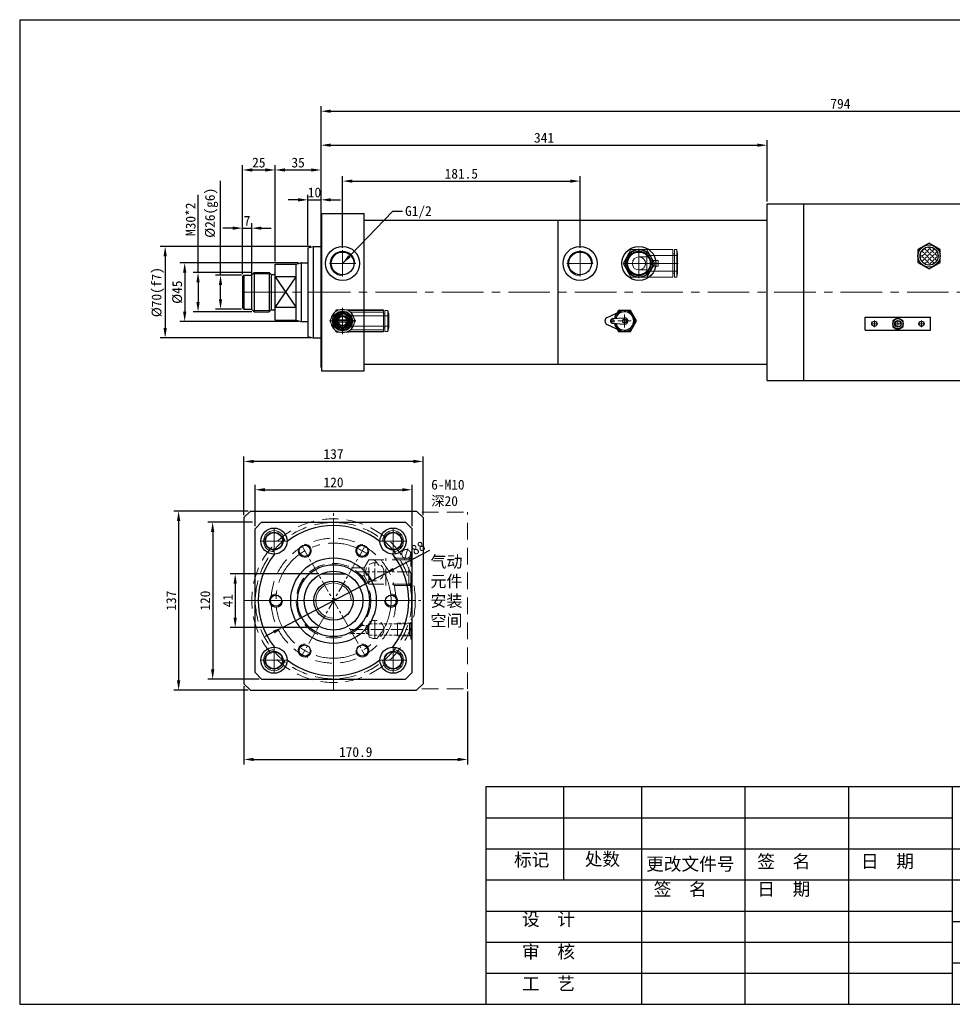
# Model space of a CAD drawing. Header units: millimetres. Extents: x 24247 to 25356, y 5741 to 6494.
# Tile 1 of 2: x 24247 to 24960, y 5741 to 6494. Entities that reach past the tile are written whole.
import ezdxf

# ---------------------------------------------------------------- set-up
doc = ezdxf.new("R2010")
doc.units = ezdxf.units.MM
doc.header["$MEASUREMENT"] = 0
doc.linetypes.add('CENTER', pattern=[50.8, 31.75, -6.35, 6.35, -6.35])
doc.linetypes.add('DASHED', pattern=[19.05, 12.7, -6.35])
doc.layers.get('Defpoints').update_dxf_attribs({"lineweight": 25})
for name, color, linetype, lineweight in [('图层1', 7, 'Continuous', 25), ('图层2', 3, 'CENTER', 13), ('图层3', 2, 'Continuous', 13), ('图层4', 1, 'Continuous', 30), ('图层5', 5, 'DASHED', 13), ('图层7', 4, 'Continuous', 13)]:
    doc.layers.add(name, color=color, linetype=linetype, lineweight=lineweight)
doc.dimstyles.new('ISO-25', dxfattribs={"dimscale": 2, "dimtxt": 2.5, "dimasz": 2.5, "dimexe": 1.25, "dimexo": 0.625, "dimtad": 1, "dimtxsty": 'Standard', "dimcen": 2.5, "dimadec": 0, "dimazin": 0, "dimtfac": 1, "dimtmove": 0, "dimatfit": 3, "dimfxl": 1, "dimarcsym": 0})

# ---------------------------------------------------------------- blocks, each defined once
blk = doc.blocks.new('*D2121')
at = {"layer": 'Defpoints', "color": 0}
for p in [(24462.28, 6307.91), (24373.36, 6262.91), (24462.28, 6262.91)]:
    blk.add_point(p, dxfattribs=at)
at = {"layer": '图层3', "color": 0, "lineweight": -2}
for p, q in [((24460.4, 6307.91), (24369.61, 6307.91)), ((24373.36, 6300.41), (24373.36, 6270.41)), ((24460.4, 6262.91), (24369.61, 6262.91))]:
    blk.add_line(p, q, dxfattribs=at)
at = {"layer": '图层3', "color": 0}
for points in [[(24374.61, 6300.41), (24372.11, 6300.41), (24373.36, 6307.91)], [(24372.11, 6270.41), (24374.61, 6270.41), (24373.36, 6262.91)]]:
    blk.add_solid(points, dxfattribs=at)
at = {"layer": '图层3', "color": 0, "insert": (24367.73, 6285.41), "char_height": 7.5, "attachment_point": 5, "rotation": 90}
blk.add_mtext('%%c45', dxfattribs=at)
blk = doc.blocks.new('*D2122')
at = {"layer": 'Defpoints', "color": 0}
for p in [(24471.55, 6320.41), (24358.43, 6250.41), (24471.55, 6250.41)]:
    blk.add_point(p, dxfattribs=at)
at = {"layer": '图层3', "color": 0, "lineweight": -2}
for p, q in [((24469.67, 6320.41), (24354.68, 6320.41)), ((24358.43, 6312.91), (24358.43, 6257.91)), ((24469.67, 6250.41), (24354.68, 6250.41))]:
    blk.add_line(p, q, dxfattribs=at)
at = {"layer": '图层3', "color": 0}
for points in [[(24359.68, 6312.91), (24357.18, 6312.91), (24358.43, 6320.41)], [(24357.18, 6257.91), (24359.68, 6257.91), (24358.43, 6250.41)]]:
    blk.add_solid(points, dxfattribs=at)
at = {"layer": '图层3', "color": 0, "insert": (24352.81, 6285.41), "char_height": 7.5, "attachment_point": 5, "rotation": 90}
blk.add_mtext('%%c70(f7)', dxfattribs=at)
blk = doc.blocks.new('*D2123')
at = {"layer": 'Defpoints', "color": 0}
for p in [(24426.55, 6300.41), (24383.54, 6270.41), (24426.55, 6270.41)]:
    blk.add_point(p, dxfattribs=at)
at = {"layer": '图层3', "color": 0, "lineweight": -2}
for p, q in [((24383.54, 6300.41), (24383.54, 6359.86)), ((24424.67, 6300.41), (24379.79, 6300.41)), ((24383.54, 6292.91), (24383.54, 6277.91)), ((24424.67, 6270.41), (24379.79, 6270.41))]:
    blk.add_line(p, q, dxfattribs=at)
at = {"layer": '图层3', "color": 0}
for points in [[(24384.79, 6292.91), (24382.29, 6292.91), (24383.54, 6300.41)], [(24382.29, 6277.91), (24384.79, 6277.91), (24383.54, 6270.41)]]:
    blk.add_solid(points, dxfattribs=at)
at = {"layer": '图层3', "color": 0, "insert": (24377.91, 6341.11), "char_height": 7.5, "attachment_point": 5, "rotation": 90}
blk.add_mtext('M30*2', dxfattribs=at)
blk = doc.blocks.new('*D2124')
at = {"layer": 'Defpoints', "color": 0}
for p in [(24442.55, 6378.78), (24442.55, 6306.91), (24417.55, 6297.41)]:
    blk.add_point(p, dxfattribs=at)
at = {"layer": '图层3', "color": 0, "lineweight": -2}
for p, q in [((24417.55, 6299.28), (24417.55, 6382.53)), ((24442.55, 6308.78), (24442.55, 6382.53)), ((24425.05, 6378.78), (24435.05, 6378.78))]:
    blk.add_line(p, q, dxfattribs=at)
at = {"layer": '图层3', "color": 0}
for points in [[(24425.05, 6380.03), (24425.05, 6377.53), (24417.55, 6378.78)], [(24435.05, 6377.53), (24435.05, 6380.03), (24442.55, 6378.78)]]:
    blk.add_solid(points, dxfattribs=at)
at = {"layer": '图层3', "color": 0, "insert": (24430.05, 6384.4), "char_height": 7.5, "attachment_point": 5}
blk.add_mtext('25', dxfattribs=at)
blk = doc.blocks.new('*D2125')
at = {"layer": 'Defpoints', "color": 0}
for p in [(24477.55, 6378.78), (24442.55, 6306.91), (24477.55, 6306.91)]:
    blk.add_point(p, dxfattribs=at)
at = {"layer": '图层3', "color": 0, "lineweight": -2}
for p, q in [((24442.55, 6308.78), (24442.55, 6382.53)), ((24477.55, 6308.78), (24477.55, 6382.53)), ((24450.05, 6378.78), (24470.05, 6378.78))]:
    blk.add_line(p, q, dxfattribs=at)
at = {"layer": '图层3', "color": 0}
for points in [[(24450.05, 6380.03), (24450.05, 6377.53), (24442.55, 6378.78)], [(24470.05, 6377.53), (24470.05, 6380.03), (24477.55, 6378.78)]]:
    blk.add_solid(points, dxfattribs=at)
at = {"layer": '图层3', "color": 0, "insert": (24460.05, 6384.4), "char_height": 7.5, "attachment_point": 5}
blk.add_mtext('35', dxfattribs=at)
blk = doc.blocks.new('*D2126')
at = {"layer": 'Defpoints', "color": 0}
for p in [(24477.55, 6355.97), (24477.55, 6320.41), (24467.55, 6319.33)]:
    blk.add_point(p, dxfattribs=at)
at = {"layer": '图层3', "color": 0, "lineweight": -2}
for p, q in [((24467.55, 6321.21), (24467.55, 6359.72)), ((24477.55, 6322.28), (24477.55, 6359.72)), ((24460.05, 6355.97), (24452.55, 6355.97)), ((24467.55, 6355.97), (24477.55, 6355.97)), ((24485.05, 6355.97), (24492.55, 6355.97))]:
    blk.add_line(p, q, dxfattribs=at)
at = {"layer": '图层3', "color": 0}
for points in [[(24460.05, 6354.72), (24460.05, 6357.22), (24467.55, 6355.97)], [(24485.05, 6357.22), (24485.05, 6354.72), (24477.55, 6355.97)]]:
    blk.add_solid(points, dxfattribs=at)
at = {"layer": '图层3', "color": 0, "insert": (24472.55, 6361.59), "char_height": 7.5, "attachment_point": 5}
blk.add_mtext('10', dxfattribs=at)
blk = doc.blocks.new('*D2127')
at = {"layer": 'Defpoints', "color": 0}
for p in [(25271.55, 6423.7), (25271.55, 6352.91), (24477.55, 6340.41)]:
    blk.add_point(p, dxfattribs=at)
at = {"layer": '图层3', "color": 0, "lineweight": -2}
for p, q in [((24477.55, 6342.28), (24477.55, 6427.45)), ((25271.55, 6354.78), (25271.55, 6427.45)), ((24485.05, 6423.7), (25264.05, 6423.7))]:
    blk.add_line(p, q, dxfattribs=at)
at = {"layer": '图层3', "color": 0}
for points in [[(24485.05, 6424.95), (24485.05, 6422.45), (24477.55, 6423.7)], [(25264.05, 6422.45), (25264.05, 6424.95), (25271.55, 6423.7)]]:
    blk.add_solid(points, dxfattribs=at)
at = {"layer": '图层3', "color": 0, "insert": (24874.55, 6429.33), "char_height": 7.5, "attachment_point": 5}
blk.add_mtext('794', dxfattribs=at)
blk = doc.blocks.new('*D2128')
at = {"layer": 'Defpoints', "color": 0}
for p in [(24675.55, 6370.29), (24494.05, 6317.41), (24675.55, 6317.41)]:
    blk.add_point(p, dxfattribs=at)
at = {"layer": '图层3', "color": 0, "lineweight": -2}
for p, q in [((24494.05, 6319.28), (24494.05, 6374.04)), ((24675.55, 6319.28), (24675.55, 6374.04)), ((24501.55, 6370.29), (24668.05, 6370.29))]:
    blk.add_line(p, q, dxfattribs=at)
at = {"layer": '图层3', "color": 0}
for points in [[(24501.55, 6371.54), (24501.55, 6369.04), (24494.05, 6370.29)], [(24668.05, 6369.04), (24668.05, 6371.54), (24675.55, 6370.29)]]:
    blk.add_solid(points, dxfattribs=at)
at = {"layer": '图层3', "color": 0, "insert": (24584.8, 6375.92), "char_height": 7.5, "attachment_point": 5}
blk.add_mtext('181.5', dxfattribs=at)
blk = doc.blocks.new('*D2129')
at = {"layer": 'Defpoints', "color": 0}
for p in [(24818.55, 6397.73), (24818.55, 6352.91), (24477.55, 6345.41)]:
    blk.add_point(p, dxfattribs=at)
at = {"layer": '图层3', "color": 0, "lineweight": -2}
for p, q in [((24477.55, 6347.28), (24477.55, 6401.48)), ((24485.05, 6397.73), (24811.05, 6397.73)), ((24818.55, 6354.78), (24818.55, 6401.48))]:
    blk.add_line(p, q, dxfattribs=at)
at = {"layer": '图层3', "color": 0}
for points in [[(24485.05, 6398.98), (24485.05, 6396.48), (24477.55, 6397.73)], [(24811.05, 6396.48), (24811.05, 6398.98), (24818.55, 6397.73)]]:
    blk.add_solid(points, dxfattribs=at)
at = {"layer": '图层3', "color": 0, "insert": (24648.05, 6403.35), "char_height": 7.5, "attachment_point": 5}
blk.add_mtext('341', dxfattribs=at)
blk = doc.blocks.new('*D2130')
at = {"layer": 'Defpoints', "color": 0}
for p in [(24400.74, 6298.41), (24418.55, 6298.41), (24418.55, 6272.41)]:
    blk.add_point(p, dxfattribs=at)
at = {"layer": '图层3', "color": 0, "lineweight": -2}
for p, q in [((24400.74, 6298.41), (24400.74, 6370.45)), ((24416.67, 6298.41), (24396.99, 6298.41)), ((24400.74, 6279.91), (24400.74, 6290.91)), ((24416.67, 6272.41), (24396.99, 6272.41))]:
    blk.add_line(p, q, dxfattribs=at)
at = {"layer": '图层3', "color": 0}
for points in [[(24401.99, 6290.91), (24399.49, 6290.91), (24400.74, 6298.41)], [(24399.49, 6279.91), (24401.99, 6279.91), (24400.74, 6272.41)]]:
    blk.add_solid(points, dxfattribs=at)
at = {"layer": '图层3', "color": 0, "insert": (24393.87, 6346.08), "char_height": 7.5, "attachment_point": 5, "rotation": 90}
blk.add_mtext('%%c26(g6)', dxfattribs=at)
blk = doc.blocks.new('*D2131')
at = {"layer": 'Defpoints', "color": 0}
for p in [(24424.55, 6334.34), (24417.55, 6297.41), (24424.55, 6297.41)]:
    blk.add_point(p, dxfattribs=at)
at = {"layer": '图层3', "color": 0, "lineweight": -2}
for p, q in [((24417.55, 6299.28), (24417.55, 6338.09)), ((24424.55, 6299.28), (24424.55, 6338.09)), ((24410.05, 6334.34), (24402.55, 6334.34)), ((24417.55, 6334.34), (24424.55, 6334.34)), ((24432.05, 6334.34), (24439.55, 6334.34))]:
    blk.add_line(p, q, dxfattribs=at)
at = {"layer": '图层3', "color": 0}
for points in [[(24410.05, 6333.09), (24410.05, 6335.59), (24417.55, 6334.34)], [(24432.05, 6335.59), (24432.05, 6333.09), (24424.55, 6334.34)]]:
    blk.add_solid(points, dxfattribs=at)
at = {"layer": '图层3', "color": 0, "insert": (24421.05, 6339.97), "char_height": 7.5, "attachment_point": 5}
blk.add_mtext('7', dxfattribs=at)
blk = doc.blocks.new('*D2132')
at = {"layer": 'Defpoints', "color": 0}
for p in [(24526.09, 6070.12), (24448.17, 6029.23)]:
    blk.add_point(p, dxfattribs=at)
at = {"layer": '图层3', "color": 0, "lineweight": -2}
for p, q in [((24560.4, 6088.13), (24532.73, 6073.61)), ((24448.17, 6029.23), (24526.09, 6070.12)), ((24441.53, 6025.74), (24434.89, 6022.26))]:
    blk.add_line(p, q, dxfattribs=at)
at = {"layer": '图层3', "color": 0}
for points in [[(24532.15, 6074.71), (24533.31, 6072.5), (24526.09, 6070.12)], [(24442.11, 6024.63), (24440.95, 6026.85), (24448.17, 6029.23)]]:
    blk.add_solid(points, dxfattribs=at)
at = {"layer": '图层3', "color": 0, "insert": (24547.27, 6087.59), "char_height": 7.5, "attachment_point": 5, "rotation": 27.69223}
blk.add_mtext('∅88', dxfattribs=at)
blk = doc.blocks.new('*D2133')
at = {"layer": 'Defpoints', "color": 0}
for p in [(24477.85, 6070.17), (24411.94, 6029.17), (24477.85, 6029.17)]:
    blk.add_point(p, dxfattribs=at)
at = {"layer": '图层3', "color": 0, "lineweight": -2}
for p, q in [((24475.98, 6070.17), (24408.19, 6070.17)), ((24411.94, 6062.67), (24411.94, 6036.67)), ((24475.98, 6029.17), (24408.19, 6029.17))]:
    blk.add_line(p, q, dxfattribs=at)
at = {"layer": '图层3', "color": 0}
for points in [[(24413.19, 6062.67), (24410.69, 6062.67), (24411.94, 6070.17)], [(24410.69, 6036.67), (24413.19, 6036.67), (24411.94, 6029.17)]]:
    blk.add_solid(points, dxfattribs=at)
at = {"layer": '图层3', "color": 0, "insert": (24406.32, 6049.67), "char_height": 7.5, "attachment_point": 5, "rotation": 90}
blk.add_mtext('41', dxfattribs=at)
blk = doc.blocks.new('*D2134')
at = {"layer": 'Defpoints', "color": 0}
for p in [(24427.13, 6109.67), (24394.74, 5989.67), (24432.13, 5989.67)]:
    blk.add_point(p, dxfattribs=at)
at = {"layer": '图层3', "color": 0, "lineweight": -2}
for p, q in [((24425.25, 6109.67), (24390.99, 6109.67)), ((24394.74, 6102.17), (24394.74, 5997.17)), ((24430.25, 5989.67), (24390.99, 5989.67))]:
    blk.add_line(p, q, dxfattribs=at)
at = {"layer": '图层3', "color": 0}
for points in [[(24395.99, 6102.17), (24393.49, 6102.17), (24394.74, 6109.67)], [(24393.49, 5997.17), (24395.99, 5997.17), (24394.74, 5989.67)]]:
    blk.add_solid(points, dxfattribs=at)
at = {"layer": '图层3', "color": 0, "insert": (24389.11, 6049.67), "char_height": 7.5, "attachment_point": 5, "rotation": 90}
blk.add_mtext('120', dxfattribs=at)
blk = doc.blocks.new('*D2135')
at = {"layer": 'Defpoints', "color": 0}
for p in [(24547.13, 6134.4), (24427.13, 6104.67), (24547.13, 6104.67)]:
    blk.add_point(p, dxfattribs=at)
at = {"layer": '图层3', "color": 0, "lineweight": -2}
for p, q in [((24427.13, 6106.55), (24427.13, 6138.15)), ((24434.63, 6134.4), (24539.63, 6134.4)), ((24547.13, 6106.55), (24547.13, 6138.15))]:
    blk.add_line(p, q, dxfattribs=at)
at = {"layer": '图层3', "color": 0}
for points in [[(24434.63, 6135.65), (24434.63, 6133.15), (24427.13, 6134.4)], [(24539.63, 6133.15), (24539.63, 6135.65), (24547.13, 6134.4)]]:
    blk.add_solid(points, dxfattribs=at)
at = {"layer": '图层3', "color": 0, "insert": (24487.13, 6140.03), "char_height": 7.5, "attachment_point": 5}
blk.add_mtext('120', dxfattribs=at)
blk = doc.blocks.new('*D2136')
at = {"layer": 'Defpoints', "color": 0}
for p in [(24418.63, 5986.17), (24589.53, 5982.17), (24589.53, 5928.34)]:
    blk.add_point(p, dxfattribs=at)
at = {"layer": '图层3', "color": 0, "lineweight": -2}
for p, q in [((24418.63, 5984.3), (24418.63, 5924.59)), ((24589.53, 5980.3), (24589.53, 5924.59)), ((24426.13, 5928.34), (24582.03, 5928.34))]:
    blk.add_line(p, q, dxfattribs=at)
at = {"layer": '图层3', "color": 0}
for points in [[(24426.13, 5929.59), (24426.13, 5927.09), (24418.63, 5928.34)], [(24582.03, 5927.09), (24582.03, 5929.59), (24589.53, 5928.34)]]:
    blk.add_solid(points, dxfattribs=at)
at = {"layer": '图层3', "color": 0, "insert": (24504.08, 5933.97), "char_height": 7.5, "attachment_point": 5}
blk.add_mtext('170.9', dxfattribs=at)
blk = doc.blocks.new('*D2137')
at = {"layer": 'Defpoints', "color": 0}
for p in [(24418.63, 6156.07), (24418.63, 6113.17), (24555.63, 6113.17)]:
    blk.add_point(p, dxfattribs=at)
at = {"layer": '图层3', "color": 0, "lineweight": -2}
for p, q in [((24418.63, 6115.05), (24418.63, 6159.82)), ((24548.13, 6156.07), (24426.13, 6156.07)), ((24555.63, 6115.05), (24555.63, 6159.82))]:
    blk.add_line(p, q, dxfattribs=at)
at = {"layer": '图层3', "color": 0}
for points in [[(24426.13, 6157.32), (24426.13, 6154.82), (24418.63, 6156.07)], [(24548.13, 6154.82), (24548.13, 6157.32), (24555.63, 6156.07)]]:
    blk.add_solid(points, dxfattribs=at)
at = {"layer": '图层3', "color": 0, "insert": (24487.13, 6161.7), "char_height": 7.5, "attachment_point": 5}
blk.add_mtext('137', dxfattribs=at)
blk = doc.blocks.new('*D2138')
at = {"layer": 'Defpoints', "color": 0}
for p in [(24423.63, 6118.17), (24368.71, 5981.17), (24423.63, 5981.17)]:
    blk.add_point(p, dxfattribs=at)
at = {"layer": '图层3', "color": 0, "lineweight": -2}
for p, q in [((24421.75, 6118.17), (24364.96, 6118.17)), ((24368.71, 6110.67), (24368.71, 5988.67)), ((24421.75, 5981.17), (24364.96, 5981.17))]:
    blk.add_line(p, q, dxfattribs=at)
at = {"layer": '图层3', "color": 0}
for points in [[(24369.96, 6110.67), (24367.46, 6110.67), (24368.71, 6118.17)], [(24367.46, 5988.67), (24369.96, 5988.67), (24368.71, 5981.17)]]:
    blk.add_solid(points, dxfattribs=at)
at = {"layer": '图层3', "color": 0, "insert": (24363.09, 6049.67), "char_height": 7.5, "attachment_point": 5, "rotation": 90}
blk.add_mtext('137', dxfattribs=at)

msp = doc.modelspace()

# ---------------------------------------------------------------- hatches: boundary and pattern name
at = {"layer": '图层7'}
h = msp.add_hatch(dxfattribs=at)
h.set_pattern_fill('ANGLE', color=256, scale=0.4, angle=315, style=0)
h.set_pattern_definition([(315, (25582.8724, 6362.2466), (1.975656, 1.975656), [2.032, -0.762]), (45, (25582.8724, 6362.2466), (-1.975656, 1.975656), [2.032, -0.762])])
h.paths.add_polyline_path([(24935.436, 6313.065, 1), (24949.287, 6313.065, 1)])

# ---------------------------------------------------------------- linework, layer by layer
at = {"layer": '图层1'}
for p, q in [((24818.546, 6217.906), (24818.546, 6352.906)), ((24818.546, 6352.906), (24846.546, 6352.906)), ((24846.546, 6352.906), (25241.546, 6352.906)), ((24846.546, 6217.906), (24846.546, 6352.906)), ((24477.546, 6227.906), (24477.546, 6342.906)), ((24478.046, 6342.906), (24477.546, 6342.906)), ((24478.046, 6345.406), (24510.546, 6345.406)), ((24478.046, 6345.406), (24478.046, 6225.406)), ((24510.546, 6230.406), (24510.546, 6345.406)), ((24477.546, 6230.406), (24477.546, 6340.406)), ((24510.546, 6340.406), (24658.546, 6340.406)), ((24658.546, 6340.406), (24658.546, 6230.406)), ((24658.546, 6340.406), (24818.546, 6340.406)), ((24467.546, 6319.334), (24471.546, 6320.406)), ((24467.546, 6319.334), (24471.546, 6320.406)), ((24471.546, 6320.406), (24471.546, 6250.406)), ((24471.546, 6320.406), (24471.546, 6250.406)), ((24471.546, 6320.406), (24477.546, 6320.406)), ((24471.546, 6320.406), (24477.546, 6320.406)), ((24942.361, 6322.88), (24933.861, 6317.972)), ((24950.861, 6317.972), (24942.361, 6322.88)), ((24467.546, 6319.334), (24467.546, 6251.478)), ((24467.546, 6319.334), (24467.546, 6251.478)), ((24933.861, 6317.972), (24933.861, 6308.157)), ((24950.861, 6308.157), (24950.861, 6317.972)), ((24442.546, 6263.906), (24442.546, 6306.906)), ((24442.546, 6306.906), (24458.546, 6306.906)), ((24458.546, 6306.906), (24462.024, 6307.838)), ((24458.546, 6263.906), (24458.546, 6306.906)), ((24462.279, 6307.906), (24467.546, 6307.906)), ((24462.279, 6307.906), (24462.279, 6262.906)), ((24933.861, 6308.157), (24942.361, 6303.25)), ((24942.361, 6303.25), (24950.861, 6308.157)), ((24418.546, 6298.406), (24417.546, 6297.406)), ((24418.546, 6298.406), (24418.546, 6272.406)), ((24418.546, 6298.406), (24424.546, 6298.406)), ((24426.546, 6300.406), (24424.546, 6298.406)), ((24424.546, 6298.406), (24424.546, 6272.406)), ((24426.546, 6300.406), (24426.546, 6270.406)), ((24426.546, 6300.406), (24438.046, 6300.406)), ((24438.046, 6300.406), (24438.046, 6270.406)), ((24438.046, 6300.406), (24439.254, 6299.199)), ((24439.546, 6298.906), (24439.546, 6271.816)), ((24439.961, 6298.906), (24441.546, 6298.906)), ((24417.546, 6297.406), (24417.546, 6273.406)), ((24442.546, 6273.648), (24458.546, 6297.164)), ((24442.546, 6297.164), (24458.546, 6273.648)), ((24458.546, 6297.164), (24442.546, 6297.164)), ((24417.546, 6273.406), (24418.546, 6272.406)), ((24418.546, 6272.406), (24424.546, 6272.406)), ((24424.546, 6272.406), (24426.546, 6270.406)), ((24426.546, 6270.406), (24438.046, 6270.406)), ((24438.046, 6270.406), (24439.254, 6271.613)), ((24439.961, 6271.906), (24441.546, 6271.906)), ((24458.546, 6273.648), (24442.546, 6273.648)), ((24696.296, 6266.133), (24706.213, 6270.678)), ((24704.928, 6271.406), (24703.894, 6269.615)), ((24714.165, 6271.406), (24704.928, 6271.406)), ((24718.784, 6263.406), (24714.165, 6271.406)), ((24442.546, 6263.906), (24458.546, 6263.906)), ((24458.546, 6263.906), (24462.024, 6262.974)), ((24462.279, 6262.906), (24467.546, 6262.906)), ((24696.296, 6260.679), (24706.213, 6256.133)), ((24700.406, 6265.2), (24709.352, 6265.898)), ((24700.406, 6261.611), (24709.352, 6260.913)), ((24714.165, 6255.406), (24718.784, 6263.406)), ((24893.546, 6266.277), (24943.546, 6266.277)), ((24893.546, 6256.277), (24893.546, 6266.277)), ((24943.546, 6256.277), (24943.546, 6266.277)), ((24703.894, 6257.196), (24704.928, 6255.406)), ((24704.928, 6255.406), (24714.165, 6255.406)), ((24893.546, 6256.277), (24943.546, 6256.277)), ((24467.546, 6251.478), (24471.546, 6250.406)), ((24467.546, 6251.478), (24471.546, 6250.406)), ((24471.546, 6250.406), (24477.546, 6250.406)), ((24471.546, 6250.406), (24477.546, 6250.406)), ((24818.546, 6230.406), (24818.546, 6245.406)), ((24510.546, 6225.406), (24510.546, 6235.406)), ((24510.546, 6230.406), (24658.546, 6230.406)), ((24658.546, 6230.406), (24818.546, 6230.406)), ((24478.046, 6227.906), (24477.546, 6227.906)), ((24478.046, 6225.406), (24510.546, 6225.406)), ((24846.546, 6217.906), (24846.546, 6222.906)), ((24818.546, 6217.906), (24846.546, 6217.906)), ((24846.546, 6217.906), (25241.546, 6217.906)), ((24423.628, 6118.174), (24418.628, 6113.174)), ((24423.628, 6118.174), (24550.628, 6118.174)), ((24555.628, 6113.174), (24550.628, 6118.174)), ((24418.628, 6113.174), (24418.628, 5986.174)), ((24432.128, 6109.674), (24427.128, 6104.674)), ((24432.128, 6109.674), (24542.128, 6109.674)), ((24547.128, 6104.674), (24542.128, 6109.674)), ((24555.628, 6113.174), (24555.628, 5986.174)), ((24427.128, 5994.674), (24427.128, 6104.674)), ((24547.128, 5994.674), (24547.128, 6104.674)), ((24477.854, 6070.174), (24496.402, 6070.174)), ((24427.128, 5994.674), (24432.128, 5989.674)), ((24432.128, 5989.674), (24542.128, 5989.674)), ((24547.128, 5994.674), (24542.128, 5989.674)), ((24423.628, 5981.174), (24418.628, 5986.174)), ((24555.628, 5986.174), (24550.628, 5981.174)), ((24423.628, 5981.174), (24550.628, 5981.174)), ((24663.031, 5907.548), (24663.031, 5836.268)), ((24722.431, 5907.548), (24722.431, 5741.228)), ((24801.631, 5907.548), (24801.631, 5741.228)), ((24880.831, 5907.548), (24880.831, 5741.228)), ((24960.031, 5907.548), (24960.031, 5741.228)), ((24603.631, 5883.788), (24960.031, 5883.788)), ((24603.631, 5860.028), (25356.031, 5860.028)), ((24603.631, 5836.268), (25356.031, 5836.268)), ((24603.631, 5812.508), (24960.031, 5812.508)), ((24960.031, 5804.588), (25158.031, 5804.588)), ((24603.631, 5788.748), (24960.031, 5788.748)), ((24960.031, 5772.908), (25158.031, 5772.908)), ((24603.631, 5764.988), (24960.031, 5764.988))]:
    msp.add_line(p, q, dxfattribs=at)
msp.add_lwpolyline([(24922.546, 6263.587), (24918.546, 6265.896), (24914.546, 6263.587), (24914.546, 6258.968), (24918.546, 6256.659), (24922.546, 6258.968)], close=True, dxfattribs=at)
for centre, radius in [((24494.046, 6307.406), 13), ((24675.546, 6307.406), 13), ((24720.546, 6307.406), 13), ((24942.361, 6313.065), 8.5), ((24494.046, 6307.406), 8.67), ((24675.546, 6307.406), 8.67), ((24720.546, 6307.406), 8.67), ((24942.361, 6313.065), 6.925), ((24494.046, 6263.406), 7.5), ((24494.046, 6263.406), 4.25), ((24700.546, 6263.406), 1), ((24709.546, 6263.406), 1.5), ((24900.546, 6261.277), 2), ((24918.546, 6261.277), 4), ((24918.546, 6261.277), 2.5), ((24936.546, 6261.277), 2), ((24441.628, 6095.174), 10), ((24441.628, 6095.174), 6.8), ((24532.628, 6095.174), 10), ((24532.628, 6095.174), 6.8), ((24441.628, 6095.174), 6.5), ((24532.628, 6095.174), 6.5), ((24465.128, 6087.779), 4.3), ((24509.128, 6087.779), 4.3), ((24487.128, 6049.674), 32.691), ((24487.128, 6049.674), 27.5), ((24487.128, 6049.674), 27.5), ((24487.128, 6049.674), 22.5), ((24487.128, 6049.674), 15), ((24443.128, 6049.674), 4.3), ((24531.128, 6049.674), 4.3), ((24441.628, 6004.174), 10), ((24465.128, 6011.569), 4.3), ((24509.128, 6011.569), 4.3), ((24532.628, 6004.174), 10), ((24441.628, 6004.174), 6.8), ((24441.628, 6004.174), 6.5), ((24532.628, 6004.174), 6.8), ((24532.628, 6004.174), 6.5)]:
    msp.add_circle(centre, radius, dxfattribs=at)
for centre, radius, start, end in [((24462.542, 6305.906), 2, 90, 105), ((24439.961, 6299.906), 1, 225, 270), ((24441.546, 6299.906), 1, 270, 0), ((24439.961, 6270.906), 1, 90, 135), ((24441.546, 6270.906), 1, 0, 90), ((24709.546, 6263.406), 8, 193.749113, 166.250887), ((24709.546, 6263.406), 7, 196.463989, 163.536011), ((24462.542, 6264.906), 2, 255, 270), ((24697.546, 6263.406), 3, 114.624318, 245.375682), ((24700.546, 6263.406), 1.8, 94.460844, 265.539156), ((24709.546, 6263.406), 2.5, 265.539156, 94.460844), ((24487.128, 6049.674), 57.5, 51.869494, 128.130506), ((24487.128, 6049.674), 57.5, 141.869494, 218.130506), ((24487.128, 6049.674), 57.5, 321.869494, 38.130506), ((24487.128, 6049.674), 57.5, 231.869494, 308.130506)]:
    msp.add_arc(centre, radius, start, end, dxfattribs=at)
at = {"layer": '图层2'}
for p, q in [((24494.046, 6297.406), (24494.046, 6317.406)), ((24675.546, 6297.406), (24675.546, 6317.406)), ((24720.546, 6297.406), (24720.546, 6317.406)), ((24484.046, 6307.406), (24504.046, 6307.406)), ((24665.546, 6307.406), (24685.546, 6307.406)), ((24710.546, 6307.406), (24730.546, 6307.406)), ((24417.546, 6285.406), (25271.546, 6285.406)), ((24494.046, 6273.406), (24494.046, 6253.406)), ((24709.546, 6258.406), (24709.546, 6268.406)), ((24484.046, 6263.406), (24504.046, 6263.406)), ((24704.546, 6263.406), (24714.546, 6263.406)), ((24898.046, 6261.277), (24903.046, 6261.277)), ((24900.546, 6258.777), (24900.546, 6263.777)), ((24916.046, 6261.277), (24921.046, 6261.277)), ((24918.546, 6258.777), (24918.546, 6263.777)), ((24934.046, 6261.277), (24939.046, 6261.277)), ((24936.546, 6258.777), (24936.546, 6263.777)), ((24518.628, 6020.674), (24518.628, 6034.674))]:
    msp.add_line(p, q, dxfattribs=at)
at = {"layer": '图层2', "ltscale": 0.3}
for p, q in [((24487.128, 5981.174), (24487.128, 6118.174)), ((24487.128, 5989.674), (24487.128, 6109.674)), ((24441.628, 6085.174), (24441.628, 6105.174)), ((24441.628, 6087.174), (24441.628, 6103.174)), ((24532.628, 6085.174), (24532.628, 6105.174)), ((24532.628, 6087.174), (24532.628, 6103.174)), ((24451.628, 6095.174), (24431.628, 6095.174)), ((24433.628, 6095.174), (24449.628, 6095.174)), ((24542.628, 6095.174), (24522.628, 6095.174)), ((24524.628, 6095.174), (24540.628, 6095.174)), ((24463.116, 6091.264), (24511.14, 6008.084)), ((24511.14, 6091.264), (24463.116, 6008.084)), ((24518.628, 6064.674), (24518.628, 6078.674)), ((24505.246, 6071.674), (24547.128, 6071.674)), ((24418.628, 6049.674), (24555.628, 6049.674)), ((24427.128, 6049.674), (24547.128, 6049.674)), ((24500.326, 6027.674), (24547.128, 6027.674)), ((24441.628, 5994.174), (24441.628, 6014.174)), ((24441.628, 5996.174), (24441.628, 6012.174)), ((24532.628, 5994.174), (24532.628, 6014.174)), ((24532.628, 5996.174), (24532.628, 6012.174)), ((24451.628, 6004.174), (24431.628, 6004.174)), ((24433.628, 6004.174), (24449.628, 6004.174)), ((24542.628, 6004.174), (24522.628, 6004.174)), ((24524.628, 6004.174), (24540.628, 6004.174))]:
    msp.add_line(p, q, dxfattribs=at)
at = {"layer": '图层2'}
msp.add_circle((24487.128, 6049.674), 44, dxfattribs=at)
at = {"layer": '图层4'}
for p, q in [((24247.231, 6493.628), (25356.031, 6493.628)), ((24247.231, 6493.628), (24247.231, 5741.228)), ((24603.631, 5907.548), (25356.031, 5907.548)), ((24603.631, 5907.548), (24603.631, 5741.228)), ((24247.231, 5741.228), (25356.031, 5741.228)), ((24603.631, 5741.228), (25356.031, 5741.228))]:
    msp.add_line(p, q, dxfattribs=at)
at = {"layer": '图层5'}
for p, q in [((24554.628, 6117.174), (24589.532, 6117.174)), ((24589.532, 5982.174), (24589.532, 6117.174)), ((24514.128, 6080.974), (24510.491, 6074.674)), ((24514.128, 6062.374), (24514.128, 6080.974)), ((24544.628, 6080.974), (24514.128, 6080.974)), ((24527.128, 6061.174), (24527.128, 6082.174)), ((24545.828, 6082.174), (24527.128, 6082.174)), ((24544.628, 6080.974), (24546.128, 6082.474)), ((24544.628, 6062.374), (24544.628, 6080.974)), ((24546.128, 6056.674), (24546.128, 6086.674)), ((24547.128, 6086.674), (24546.128, 6086.674)), ((24510.491, 6074.674), (24500.812, 6074.674)), ((24510.491, 6074.674), (24510.491, 6068.674)), ((24510.491, 6071.674), (24505.246, 6071.674)), ((24510.491, 6068.674), (24508.371, 6068.674)), ((24514.128, 6062.374), (24510.491, 6068.674)), ((24544.628, 6062.374), (24514.128, 6062.374)), ((24545.828, 6061.174), (24527.128, 6061.174)), ((24544.628, 6062.374), (24546.128, 6060.874)), ((24547.128, 6056.674), (24546.128, 6056.674)), ((24546.128, 6020.174), (24546.128, 6035.174)), ((24546.128, 6035.174), (24547.128, 6035.174)), ((24514.128, 6031.924), (24513.406, 6030.674)), ((24513.406, 6030.674), (24513.406, 6024.674)), ((24514.128, 6023.424), (24514.128, 6031.924)), ((24536.128, 6022.774), (24536.128, 6032.574)), ((24545.128, 6031.924), (24546.128, 6032.924)), ((24545.128, 6023.424), (24545.128, 6031.924)), ((24514.128, 6023.424), (24513.406, 6024.674)), ((24545.128, 6023.424), (24546.128, 6022.424)), ((24546.128, 6020.174), (24547.128, 6020.174)), ((24554.628, 5982.174), (24589.532, 5982.174))]:
    msp.add_line(p, q, dxfattribs=at)
at = {"layer": '图层5', "ltscale": 0.2}
for p, q in [((24508.371, 6030.674), (24513.406, 6030.674)), ((24514.128, 6031.924), (24545.128, 6031.924)), ((24536.128, 6032.574), (24545.778, 6032.574)), ((24500.812, 6024.674), (24513.406, 6024.674)), ((24514.128, 6023.424), (24545.128, 6023.424)), ((24536.128, 6022.774), (24545.778, 6022.774))]:
    msp.add_line(p, q, dxfattribs=at)
at = {"layer": '图层5'}
for radius in [62.5, 59.7, 47.7, 28.5]:
    msp.add_circle((24487.128, 6049.674), radius, dxfattribs=at)
at = {"layer": '图层5', "ltscale": 0.5}
for centre in [(24518.628, 6071.674), (24518.628, 6027.674)]:
    msp.add_circle(centre, 7, dxfattribs=at)
at = {"layer": '图层7'}
for p, q in [((24714.484, 6317.906), (24708.422, 6307.406)), ((24746.546, 6317.906), (24714.484, 6317.906)), ((24720.546, 6296.158), (24720.546, 6318.654)), ((24720.546, 6296.906), (24720.546, 6317.906)), ((24726.546, 6301.406), (24726.546, 6313.406)), ((24750.046, 6313.406), (24726.546, 6313.406)), ((24732.671, 6307.406), (24726.609, 6317.906)), ((24746.546, 6296.906), (24746.546, 6317.906)), ((24747.859, 6314.756), (24746.546, 6314.756)), ((24747.859, 6296.906), (24747.859, 6317.906)), ((24749.491, 6317.906), (24747.859, 6317.906)), ((24749.491, 6296.906), (24749.491, 6317.906)), ((24750.046, 6314.756), (24749.491, 6317.906)), ((24750.046, 6300.056), (24750.046, 6314.756)), ((24708.422, 6307.406), (24714.484, 6296.906)), ((24709.298, 6307.406), (24750.605, 6307.406)), ((24726.546, 6312.406), (24720.546, 6312.406)), ((24732.671, 6307.406), (24726.609, 6296.906)), ((24735.246, 6309.506), (24730.834, 6309.506)), ((24730.834, 6305.306), (24735.246, 6305.306)), ((24735.246, 6305.306), (24735.246, 6309.506)), ((24425.546, 6299.406), (24439.046, 6299.406)), ((24720.546, 6302.406), (24726.546, 6302.406)), ((24726.546, 6301.406), (24750.046, 6301.406)), ((24746.546, 6300.056), (24747.859, 6300.056)), ((24749.491, 6296.906), (24750.046, 6300.056)), ((24714.484, 6296.906), (24746.546, 6296.906)), ((24747.859, 6296.906), (24749.491, 6296.906)), ((24425.546, 6271.406), (24439.046, 6271.406)), ((24489.139, 6271.906), (24484.232, 6263.406)), ((24498.954, 6271.906), (24489.139, 6271.906)), ((24494.046, 6273.192), (24494.046, 6253.62)), ((24497.136, 6271.806), (24499.012, 6271.806)), ((24498.02, 6271.425), (24499.231, 6271.425)), ((24503.861, 6263.406), (24498.954, 6271.906)), ((24499.012, 6271.806), (24525.446, 6271.806)), ((24499.231, 6271.425), (24525.446, 6271.425)), ((24499.93, 6270.151), (24525.446, 6270.151)), ((24499.967, 6270.151), (24525.446, 6270.151)), ((24525.446, 6255.006), (24525.446, 6271.806)), ((24526.346, 6268.739), (24525.446, 6268.739)), ((24526.346, 6255.406), (24526.346, 6271.406)), ((24528.56, 6271.406), (24526.346, 6271.406)), ((24528.56, 6255.406), (24528.56, 6271.406)), ((24529.446, 6268.739), (24528.56, 6271.406)), ((24529.446, 6258.073), (24529.446, 6268.739)), ((24484.232, 6263.406), (24489.139, 6254.906)), ((24488.744, 6264.256), (24499.349, 6264.256)), ((24499.349, 6262.556), (24488.744, 6262.556)), ((24529.446, 6267.406), (24494.046, 6267.406)), ((24494.046, 6266.695), (24494.046, 6267.406)), ((24494.046, 6259.406), (24494.046, 6260.117)), ((24498.954, 6254.906), (24503.861, 6263.406)), ((24489.139, 6254.906), (24498.954, 6254.906)), ((24494.046, 6259.406), (24529.446, 6259.406)), ((24497.136, 6255.006), (24499.012, 6255.006)), ((24498.02, 6255.386), (24499.231, 6255.386)), ((24499.012, 6255.006), (24525.446, 6255.006)), ((24499.231, 6255.386), (24525.446, 6255.386)), ((24499.93, 6256.661), (24525.446, 6256.661)), ((24499.967, 6256.661), (24525.446, 6256.661)), ((24525.446, 6258.073), (24526.346, 6258.073)), ((24526.346, 6255.406), (24528.56, 6255.406)), ((24528.56, 6255.406), (24529.446, 6258.073)), ((24846.546, 6221.814), (24846.546, 6217.906))]:
    msp.add_line(p, q, dxfattribs=at)
for points in [[(24720.546, 6317.906), (24720.946, 6317.898), (24721.742, 6317.838), (24722.532, 6317.717), (24722.922, 6317.634), (24723.309, 6317.536), (24724.071, 6317.297), (24724.813, 6317), (24725.53, 6316.648), (24726.218, 6316.242), (24726.873, 6315.786), (24727.187, 6315.539), (24727.492, 6315.281), (24727.834, 6314.965), (24727.93, 6314.872), (24728.024, 6314.778), (24728.07, 6314.73), (24728.117, 6314.682), (24728.208, 6314.586), (24728.299, 6314.488), (24728.388, 6314.389), (24728.476, 6314.289), (24728.562, 6314.188), (24728.605, 6314.137), (24728.648, 6314.086), (24728.732, 6313.983), (24728.814, 6313.878), (24728.896, 6313.773), (24728.976, 6313.666), (24729.055, 6313.559), (24729.093, 6313.505), (24729.132, 6313.451), (24729.208, 6313.341), (24729.282, 6313.231), (24729.356, 6313.12), (24729.427, 6313.008), (24729.498, 6312.895), (24729.532, 6312.838), (24729.567, 6312.781), (24729.634, 6312.666), (24729.7, 6312.55), (24729.764, 6312.434), (24729.827, 6312.316), (24729.889, 6312.198), (24729.919, 6312.139), (24729.949, 6312.08), (24730.007, 6311.96), (24730.064, 6311.84), (24730.092, 6311.779), (24730.12, 6311.719), (24730.174, 6311.597), (24730.226, 6311.474), (24730.252, 6311.413), (24730.277, 6311.351), (24730.326, 6311.228), (24730.374, 6311.103), (24730.42, 6310.978), (24730.465, 6310.853), (24730.507, 6310.727), (24730.528, 6310.664), (24730.549, 6310.6), (24730.588, 6310.473), (24730.627, 6310.346), (24730.663, 6310.218), (24730.698, 6310.089), (24730.731, 6309.96), (24730.747, 6309.896), (24730.763, 6309.831), (24730.793, 6309.701), (24730.821, 6309.571), (24730.834, 6309.506)], [(24720.546, 6312.406), (24720.619, 6312.405), (24720.765, 6312.401), (24720.91, 6312.393), (24720.982, 6312.387), (24721.055, 6312.38), (24721.199, 6312.363), (24721.343, 6312.342), (24721.486, 6312.317), (24721.629, 6312.287), (24721.77, 6312.254), (24721.841, 6312.236), (24721.911, 6312.216), (24722.05, 6312.174), (24722.188, 6312.129), (24722.325, 6312.079), (24722.46, 6312.025), (24722.593, 6311.968), (24722.66, 6311.937), (24722.725, 6311.906), (24722.855, 6311.841), (24722.983, 6311.772), (24723.046, 6311.736), (24723.109, 6311.699), (24723.233, 6311.623), (24723.354, 6311.543), (24723.414, 6311.502), (24723.474, 6311.46), (24723.59, 6311.373), (24723.704, 6311.282), (24723.816, 6311.189), (24723.924, 6311.092), (24724.03, 6310.992), (24724.082, 6310.941), (24724.133, 6310.89), (24724.233, 6310.784), (24724.33, 6310.675), (24724.423, 6310.564), (24724.513, 6310.45), (24724.6, 6310.333), (24724.642, 6310.274), (24724.684, 6310.214), (24724.763, 6310.092), (24724.84, 6309.969), (24724.913, 6309.843), (24724.982, 6309.715), (24725.047, 6309.585), (24725.078, 6309.519), (24725.108, 6309.453), (24725.166, 6309.319), (24725.22, 6309.184), (24725.269, 6309.047), (24725.315, 6308.909), (24725.357, 6308.77), (24725.376, 6308.7), (24725.394, 6308.63), (24725.428, 6308.488), (24725.457, 6308.346), (24725.483, 6308.202), (24725.504, 6308.059), (24725.521, 6307.914), (24725.527, 6307.842), (24725.533, 6307.769), (24725.542, 6307.624), (24725.546, 6307.479), (24725.546, 6307.406), (24725.546, 6307.333), (24725.542, 6307.188), (24725.533, 6307.043), (24725.527, 6306.97), (24725.521, 6306.898), (24725.504, 6306.753), (24725.483, 6306.609), (24725.457, 6306.466), (24725.428, 6306.324), (24725.394, 6306.182), (24725.376, 6306.112), (24725.357, 6306.042), (24725.315, 6305.902), (24725.269, 6305.764), (24725.22, 6305.628), (24725.166, 6305.492), (24725.108, 6305.359), (24725.078, 6305.293), (24725.047, 6305.227), (24724.982, 6305.097), (24724.913, 6304.969), (24724.84, 6304.843), (24724.763, 6304.719), (24724.684, 6304.598), (24724.642, 6304.538), (24724.6, 6304.479), (24724.513, 6304.362), (24724.423, 6304.248), (24724.33, 6304.137), (24724.233, 6304.028), (24724.133, 6303.922), (24724.082, 6303.87), (24724.03, 6303.819), (24723.924, 6303.72), (24723.816, 6303.623), (24723.704, 6303.529), (24723.59, 6303.439), (24723.474, 6303.352), (24723.414, 6303.31), (24723.354, 6303.269), (24723.233, 6303.189), (24723.109, 6303.113), (24723.046, 6303.076), (24722.983, 6303.04), (24722.855, 6302.971), (24722.725, 6302.906), (24722.66, 6302.874), (24722.593, 6302.844), (24722.46, 6302.787), (24722.325, 6302.733), (24722.188, 6302.683), (24722.05, 6302.637), (24721.911, 6302.596), (24721.841, 6302.576), (24721.77, 6302.558), (24721.629, 6302.524), (24721.486, 6302.495), (24721.343, 6302.47), (24721.199, 6302.449), (24721.055, 6302.432), (24720.982, 6302.425), (24720.91, 6302.419), (24720.765, 6302.411), (24720.619, 6302.406), (24720.546, 6302.406)], [(24730.834, 6305.306), (24730.821, 6305.241), (24730.793, 6305.111), (24730.763, 6304.981), (24730.747, 6304.916), (24730.731, 6304.852), (24730.698, 6304.723), (24730.663, 6304.594), (24730.627, 6304.466), (24730.588, 6304.338), (24730.549, 6304.211), (24730.528, 6304.148), (24730.507, 6304.085), (24730.465, 6303.959), (24730.42, 6303.833), (24730.374, 6303.708), (24730.326, 6303.584), (24730.277, 6303.46), (24730.252, 6303.399), (24730.226, 6303.337), (24730.174, 6303.215), (24730.12, 6303.093), (24730.092, 6303.033), (24730.064, 6302.972), (24730.007, 6302.852), (24729.949, 6302.732), (24729.919, 6302.673), (24729.889, 6302.613), (24729.827, 6302.495), (24729.764, 6302.378), (24729.7, 6302.262), (24729.634, 6302.146), (24729.567, 6302.031), (24729.532, 6301.974), (24729.498, 6301.917), (24729.427, 6301.804), (24729.356, 6301.692), (24729.282, 6301.581), (24729.208, 6301.47), (24729.132, 6301.361), (24729.093, 6301.307), (24729.055, 6301.253), (24728.976, 6301.145), (24728.896, 6301.039), (24728.814, 6300.934), (24728.732, 6300.829), (24728.648, 6300.726), (24728.605, 6300.675), (24728.562, 6300.624), (24728.476, 6300.523), (24728.388, 6300.423), (24728.299, 6300.324), (24728.208, 6300.226), (24728.117, 6300.13), (24728.07, 6300.082), (24728.024, 6300.034), (24727.93, 6299.94), (24727.834, 6299.847), (24727.492, 6299.531), (24727.187, 6299.273), (24726.873, 6299.026), (24726.218, 6298.569), (24725.53, 6298.164), (24724.813, 6297.812), (24724.071, 6297.515), (24723.309, 6297.276), (24722.922, 6297.178), (24722.532, 6297.095), (24721.742, 6296.974), (24720.946, 6296.914), (24720.546, 6296.906)]]:
    msp.add_lwpolyline(points, dxfattribs=at)
for centre, radius in [((24720.546, 6307.406), 10.259), ((24720.546, 6307.406), 9.059), ((24494.046, 6263.406), 7.16), ((24494.046, 6263.406), 6.579), ((24494.046, 6263.406), 5.96), ((24494.046, 6263.406), 5.37), ((24494.046, 6263.406), 3.58), ((24494.046, 6263.406), 3.289)]:
    msp.add_circle(centre, radius, dxfattribs=at)
for centre, radius, start, end in [((24494.046, 6307.406), 9.4, 0, 270), ((24675.546, 6307.406), 9.4, 0, 270), ((24720.546, 6307.406), 10.5, 90, 270), ((24720.546, 6307.406), 9.4, 0, 270), ((24720.546, 6307.406), 9.316, 75, 15), ((24720.546, 6307.406), 10.69, 100.812786, 139.187214), ((24720.546, 6307.406), 10.69, 40.812786, 79.187214), ((24720.546, 6307.406), 10.69, 160.812786, 199.187214), ((24720.546, 6307.406), 5, 90, 270), ((24720.546, 6307.406), 10.69, 340.812786, 19.187214), ((24720.546, 6307.406), 10.69, 220.812786, 259.187214), ((24720.546, 6307.406), 10.69, 280.812786, 319.187214), ((24494.046, 6263.406), 8.95, 131.753942, 168.246058), ((24494.046, 6263.406), 8.95, 108.246058, 131.753942), ((24494.046, 6263.406), 5.723, 345, 285), ((24494.046, 6263.406), 4.9, 90, 0), ((24494.046, 6263.406), 4.17, 11.761423, 168.238577), ((24494.046, 6263.406), 8.95, 71.753942, 108.246058), ((24494.046, 6263.406), 8.95, 48.246058, 71.753942), ((24494.046, 6263.406), 8.95, 11.753942, 48.246058), ((24494.046, 6263.406), 8.95, 168.246058, 191.753942), ((24494.046, 6263.406), 8.95, 191.753942, 228.246058), ((24494.046, 6263.406), 4.17, 191.761423, 348.238577), ((24494.046, 6263.406), 8.95, 311.753942, 348.246058), ((24494.046, 6263.406), 8.95, 348.246058, 11.753942), ((24918.546, 6261.277), 2.1, 0, 270), ((24494.046, 6263.406), 8.95, 228.246058, 251.753942), ((24494.046, 6263.406), 8.95, 251.753942, 288.246058), ((24494.046, 6263.406), 8.95, 288.246058, 311.753942), ((24441.628, 6095.174), 8, 0, 270), ((24532.628, 6095.174), 8, 270, 180), ((24465.128, 6087.779), 5, 180, 94.480799), ((24509.128, 6087.779), 5, 85.519201, 0), ((24487.128, 6049.674), 13.5, 0, 270), ((24443.128, 6049.674), 5, 85.519201, 0), ((24531.128, 6049.674), 5, 180, 94.480799), ((24441.628, 6004.174), 8, 90, 0), ((24465.128, 6011.569), 5, 85.519201, 0), ((24509.128, 6011.569), 5, 180, 94.480799), ((24532.628, 6004.174), 8, 180, 90)]:
    msp.add_arc(centre, radius, start, end, dxfattribs=at)

# ---------------------------------------------------------------- texts
at = {"layer": '图层3', "attachment_point": 1}
for s, insert, char_height in [('G1/2', (24541.817, 6351.18), 7.5), ('6-M10\\P{\\fSimSun|b0|i0|c134|p54;深20}', (24561.788, 6142.099), 7.5), ('{\\f宋体|b0|i0|c134|p54;标记}', (24625.078, 5856.594), 9.9), ('{\\f宋体|b0|i0|c134|p54;处数}', (24679.135, 5857.105), 9.9), ('{\\f宋体|b0|i0|c134|p54;更改文件号}', (24726.058, 5853.407), 9.9), ('{\\f宋体|b0|i0|c134|p54;签  名}', (24811.061, 5855.346), 9.9), ('{\\f宋体|b0|i0|c134|p54;日  期}', (24890.261, 5855.457), 9.9), ('{\\f宋体|b0|i0|c134|p54;签  名}', (24731.861, 5834.139), 9.9), ('{\\f宋体|b0|i0|c134|p54;日  期}', (24811.061, 5834.25), 9.9), ('{\\f宋体|b0|i0|c134|p54;设  计}', (24631.185, 5811.212), 9.9), ('{\\f宋体|b0|i0|c134|p54;审  核}', (24631.185, 5786.406), 9.9), ('{\\f宋体|b0|i0|c134|p54;工  艺}', (24631.185, 5761.968), 9.9)]:
    msp.add_mtext(s, dxfattribs=dict(at, insert=insert, char_height=char_height))
at = {"layer": '图层3', "insert": (24561.147, 6084.019), "char_height": 9, "width": 34.90383, "attachment_point": 1}
msp.add_mtext('{\\fSimSun|b0|i0|c134|p54;气动元件安装空间}', dxfattribs=at)

# ---------------------------------------------------------------- dimensions: what is measured, and where the dimension line sits
at = {"layer": '图层3'}
for base, p1, p2, override, picture, middle in [((25271.546, 6423.703), (24477.546, 6340.406), (25271.546, 6352.906), {"dimscale": 3, "dimdsep": 46, "dimpost": ''}, '*D2127', (24874.546, 6429.328)), ((24818.546, 6397.729), (24477.546, 6345.406), (24818.546, 6352.906), {"dimscale": 3, "dimdsep": 46, "dimpost": ''}, '*D2129', (24648.046, 6403.354)), ((24442.546, 6378.779), (24417.546, 6297.406), (24442.546, 6306.906), {"dimscale": 3, "dimdsep": 46, "dimpost": ''}, '*D2124', (24430.046, 6384.404)), ((24477.546, 6378.779), (24442.546, 6306.906), (24477.546, 6306.906), {"dimscale": 3, "dimdsep": 46, "dimpost": ''}, '*D2125', (24460.046, 6384.404)), ((24675.546, 6370.292), (24494.046, 6317.406), (24675.546, 6317.406), {"dimscale": 3, "dimdsep": 46, "dimpost": ''}, '*D2128', (24584.796, 6375.917)), ((24418.628, 6156.072), (24555.628, 6113.174), (24418.628, 6113.174), {"dimscale": 3, "dimdsep": 46, "dimpost": ''}, '*D2137', (24487.128, 6161.697)), ((24547.128, 6134.403), (24427.128, 6104.674), (24547.128, 6104.674), {"dimscale": 3, "dimdsep": 46, "dimpost": ''}, '*D2135', (24487.128, 6140.028)), ((24589.532, 5928.342), (24418.628, 5986.174), (24589.532, 5982.174), {"dimscale": 3, "dimdsep": 46, "dimpost": '<>'}, '*D2136', (24504.08, 5933.967))]:
    dim = msp.add_linear_dim(base=base, p1=p1, p2=p2, dimstyle='ISO-25', override=override, dxfattribs=at)
    dim.commit()
    dim.dimension.update_dxf_attribs({"geometry": picture, "text_midpoint": middle})
for base, p1, p2, override, picture, middle in [((24400.743, 6298.406), (24418.546, 6272.406), (24418.546, 6298.406), {"dimscale": 3, "dimgap": 0.625, "dimdsep": 46, "dimpost": '%%c<>(g6)', "dimtol": 0, "dimlim": 0, "dimtm": 1e-09}, '*D2130', (24400.743, 6346.079)), ((24383.535, 6270.406), (24426.546, 6300.406), (24426.546, 6270.406), {"dimscale": 3, "dimdsep": 46, "dimpost": 'M<>*2'}, '*D2123', (24383.535, 6341.107))]:
    dim = msp.add_linear_dim(base=base, p1=p1, p2=p2, angle=90, dimstyle='ISO-25', override=override, dxfattribs=at)
    dim.commit()
    dim.dimension.update_dxf_attribs({"geometry": picture, "text_midpoint": middle, "dimtype": 160})
for base, p1, p2, picture, middle in [((24477.546, 6355.966), (24467.546, 6319.334), (24477.546, 6320.406), '*D2126', (24472.546, 6355.966)), ((24424.546, 6334.343), (24417.546, 6297.406), (24424.546, 6297.406), '*D2131', (24421.046, 6334.343))]:
    dim = msp.add_linear_dim(base=base, p1=p1, p2=p2, dimstyle='ISO-25', override={"dimscale": 3, "dimdsep": 46, "dimpost": ''}, dxfattribs=at)
    dim.commit()
    dim.dimension.update_dxf_attribs({"geometry": picture, "text_midpoint": middle, "dimtype": 160})
for base, p1, p2, override, picture, middle in [((24358.431, 6250.406), (24471.546, 6320.406), (24471.546, 6250.406), {"dimscale": 3, "dimgap": 0.625, "dimdsep": 46, "dimpost": '%%c<>(f7)', "dimtol": 0, "dimlim": 0, "dimtm": 1e-09}, '*D2122', (24352.806, 6285.406)), ((24373.355, 6262.906), (24462.279, 6307.906), (24462.279, 6262.906), {"dimscale": 3, "dimdsep": 46, "dimpost": '%%c<>'}, '*D2121', (24367.73, 6285.406)), ((24368.714, 5981.174), (24423.628, 6118.174), (24423.628, 5981.174), {"dimscale": 3, "dimdsep": 46, "dimpost": ''}, '*D2138', (24363.089, 6049.674)), ((24394.738, 5989.674), (24427.128, 6109.674), (24432.128, 5989.674), {"dimscale": 3, "dimdsep": 46, "dimpost": ''}, '*D2134', (24389.113, 6049.674)), ((24411.943, 6029.174), (24477.854, 6070.174), (24477.854, 6029.174), {"dimscale": 3, "dimdsep": 46, "dimpost": ''}, '*D2133', (24406.318, 6049.674))]:
    dim = msp.add_linear_dim(base=base, p1=p1, p2=p2, angle=90, dimstyle='ISO-25', override=override, dxfattribs=at)
    dim.commit()
    dim.dimension.update_dxf_attribs({"geometry": picture, "text_midpoint": middle})
dim = msp.add_diameter_dim_2p(p1=(24448.168, 6029.226), p2=(24526.088, 6070.122), dimstyle='ISO-25', override={"dimscale": 3, "dimdsep": 46, "dimpost": '', "dimtxsty": 'Standard'}, dxfattribs=at)
dim.commit()
dim.dimension.update_dxf_attribs({"geometry": '*D2132', "text_midpoint": (24547.271, 6087.592)})

# ---------------------------------------------------------------- leaders
at = {"layer": '图层3', "annotation_type": 0, "has_hookline": 1, "hookline_direction": 0, "text_width": 25}
msp.add_leader([(24494.046, 6307.406), (24532.442, 6347.43), (24539.942, 6347.43)], dimstyle='ISO-25', override={"dimscale": 3, "dimgap": 0.625, "dimtad": 0, "dimdsep": 46, "dimpost": ''}, dxfattribs=at)

doc.saveas('drawing.dxf')
